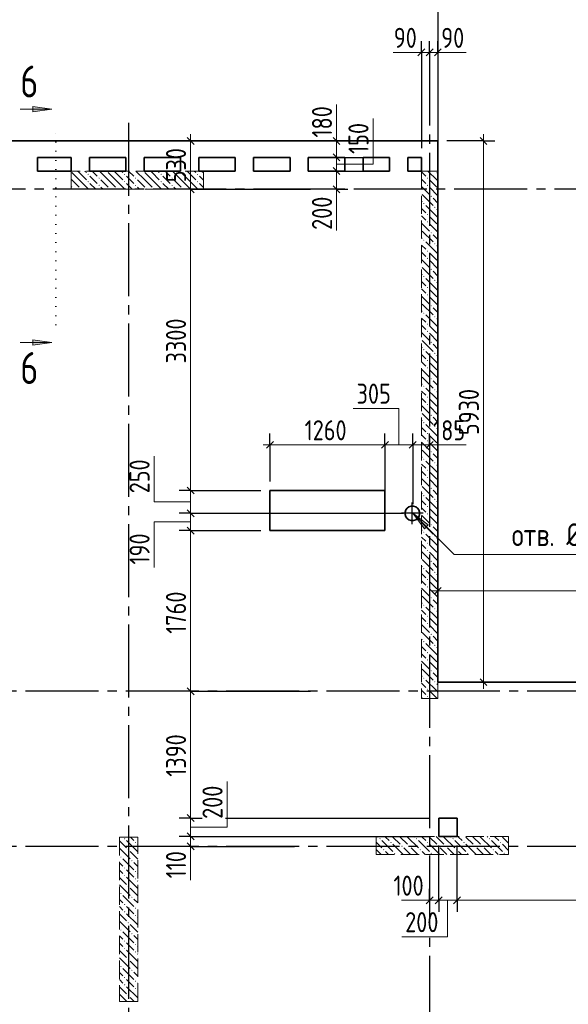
# Model space of a CAD drawing. Header units: millimetres. Extents: x 0 to 61017, y 0 to 42000.
# Tile 13 of 21: x 30346 to 36360, y 25370 to 36159. Entities that reach past the tile are written whole.
import ezdxf

# ---------------------------------------------------------------- set-up
doc = ezdxf.new("R2010")
doc.units = ezdxf.units.MM
for name, pattern in [('______2', [270, 200, -70]), ('______5', [1100, 800, -100, 100, -100]), ('______9', [100, 0, -100])]:
    doc.linetypes.add(name, pattern=pattern)
for name, color, linetype, lineweight in [('Standard', 7, 'Continuous', 25), ('ЖБ Перекрытие верхний уровень', 7, 'Continuous', 35), ('ЖБ Пилон', 7, 'Continuous', 35), ('ЖБ Стена верхний уровень', 7, 'Continuous', 35), ('Оси', 40, '______5', 18), ('Примечания', 7, 'Continuous', 25), ('Размерная выноска', 7, 'Continuous', 13), ('Узлы символ', 7, 'Continuous', 25)]:
    doc.layers.add(name, color=color, linetype=linetype, lineweight=lineweight)
doc.styles.add('GOST 2.304-81', font='txt')
doc.styles.add('ISOCPEUR', font='txt')

msp = doc.modelspace()

# ---------------------------------------------------------------- hatches: boundary and pattern name
at = {"layer": 'ЖБ Пилон', "linetype": 'Continuous', "lineweight": 18, "transparency": 33554687}
for points in [[(31090, 34463), (31097, 34470), (31103, 34463), (31097, 34457)], [(31210, 34423), (31217, 34430), (31223, 34423), (31217, 34417)], [(31300, 34500), (31297, 34497), (31294, 34500)], [(31490, 34463), (31497, 34470), (31503, 34463), (31497, 34457)], [(31610, 34423), (31617, 34430), (31623, 34423), (31617, 34417)], [(31700, 34500), (31697, 34497), (31694, 34500)], [(31890, 34463), (31897, 34470), (31903, 34463), (31897, 34457)], [(32010, 34423), (32017, 34430), (32023, 34423), (32017, 34417)], [(32100, 34500), (32097, 34497), (32094, 34500)], [(32290, 34463), (32297, 34470), (32303, 34463), (32297, 34457)], [(30930, 34303), (30937, 34310), (30943, 34303), (30940, 34300), (30934, 34300)], [(31010, 34303), (31017, 34310), (31023, 34303), (31020, 34300), (31014, 34300)], [(31090, 34383), (31097, 34390), (31103, 34383), (31097, 34377)], [(31210, 34343), (31217, 34350), (31223, 34343), (31217, 34337)], [(31330, 34303), (31337, 34310), (31343, 34303), (31340, 34300), (31334, 34300)], [(31410, 34303), (31417, 34310), (31423, 34303), (31420, 34300), (31414, 34300)], [(31490, 34383), (31497, 34390), (31503, 34383), (31497, 34377)], [(31610, 34343), (31617, 34350), (31623, 34343), (31617, 34337)], [(31730, 34303), (31737, 34310), (31743, 34303), (31740, 34300), (31734, 34300)], [(31810, 34303), (31817, 34310), (31823, 34303), (31820, 34300), (31814, 34300)], [(31890, 34383), (31897, 34390), (31903, 34383), (31897, 34377)], [(32010, 34343), (32017, 34350), (32023, 34343), (32017, 34337)], [(32130, 34303), (32137, 34310), (32143, 34303), (32140, 34300), (32134, 34300)], [(32210, 34303), (32217, 34310), (32223, 34303), (32220, 34300), (32214, 34300)], [(32290, 34383), (32297, 34390), (32303, 34383), (32297, 34377)], [(31490, 27183), (31497, 27190), (31503, 27183), (31497, 27177)], [(34290, 27183), (34297, 27190), (34303, 27183), (34297, 27177)], [(34690, 27183), (34697, 27190), (34703, 27183), (34697, 27177)], [(35090, 27183), (35097, 27190), (35103, 27183), (35097, 27177)], [(35490, 27183), (35497, 27190), (35503, 27183), (35497, 27177)], [(31610, 27143), (31617, 27150), (31623, 27143), (31617, 27137)], [(34410, 27143), (34417, 27150), (34423, 27143), (34417, 27137)], [(34530, 27103), (34537, 27110), (34543, 27103), (34537, 27097)], [(34610, 27103), (34617, 27110), (34623, 27103), (34617, 27097)], [(34810, 27143), (34817, 27150), (34823, 27143), (34817, 27137)], [(34930, 27103), (34937, 27110), (34943, 27103), (34937, 27097)], [(35010, 27103), (35017, 27110), (35023, 27103), (35017, 27097)], [(35210, 27143), (35217, 27150), (35223, 27143), (35217, 27137)], [(35330, 27103), (35337, 27110), (35343, 27103), (35337, 27097)], [(35410, 27103), (35417, 27110), (35423, 27103), (35417, 27097)], [(35610, 27143), (35617, 27150), (35623, 27143), (35617, 27137)], [(31450, 26983), (31457, 26990), (31463, 26983), (31457, 26977)], [(31530, 27063), (31537, 27070), (31543, 27063), (31537, 27057)], [(34330, 27063), (34337, 27070), (34343, 27063), (34337, 27057)], [(34450, 27023), (34457, 27030), (34463, 27023), (34457, 27017)], [(34730, 27063), (34737, 27070), (34743, 27063), (34737, 27057)], [(34850, 27023), (34857, 27030), (34863, 27023), (34857, 27017)], [(35130, 27063), (35137, 27070), (35143, 27063), (35137, 27057)], [(35250, 27023), (35257, 27030), (35263, 27023), (35257, 27017)], [(35530, 27063), (35537, 27070), (35543, 27063), (35537, 27057)], [(35650, 27023), (35657, 27030), (35663, 27023), (35657, 27017)], [(31490, 26863), (31497, 26870), (31503, 26863), (31497, 26857)], [(31570, 26943), (31577, 26950), (31583, 26943), (31577, 26937)], [(31490, 26783), (31497, 26790), (31503, 26783), (31497, 26777)], [(31610, 26823), (31617, 26830), (31623, 26823), (31617, 26817)], [(31530, 26663), (31537, 26670), (31543, 26663), (31537, 26657)], [(31610, 26743), (31617, 26750), (31623, 26743), (31617, 26737)], [(31450, 26583), (31457, 26590), (31463, 26583), (31457, 26577)], [(31570, 26543), (31577, 26550), (31583, 26543), (31577, 26537)], [(31490, 26463), (31497, 26470), (31503, 26463), (31497, 26457)], [(31490, 26383), (31497, 26390), (31503, 26383), (31497, 26377)], [(31610, 26423), (31617, 26430), (31623, 26423), (31617, 26417)], [(31610, 26343), (31617, 26350), (31623, 26343), (31617, 26337)], [(31530, 26263), (31537, 26270), (31543, 26263), (31537, 26257)], [(31450, 26183), (31457, 26190), (31463, 26183), (31457, 26177)], [(31570, 26143), (31577, 26150), (31583, 26143), (31577, 26137)], [(31490, 26063), (31497, 26070), (31503, 26063), (31497, 26057)], [(31610, 26023), (31617, 26030), (31623, 26023), (31617, 26017)], [(31490, 25983), (31497, 25990), (31503, 25983), (31497, 25977)], [(31610, 25943), (31617, 25950), (31623, 25943), (31617, 25937)], [(31450, 25783), (31457, 25790), (31463, 25783), (31457, 25777)], [(31530, 25863), (31537, 25870), (31543, 25863), (31537, 25857)], [(31570, 25743), (31577, 25750), (31583, 25743), (31577, 25737)], [(31490, 25663), (31497, 25670), (31503, 25663), (31497, 25657)], [(31490, 25583), (31497, 25590), (31503, 25583), (31497, 25577)], [(31610, 25623), (31617, 25630), (31623, 25623), (31617, 25617)], [(31530, 25463), (31537, 25470), (31543, 25463), (31537, 25457)], [(31610, 25543), (31617, 25550), (31623, 25543), (31617, 25537)]]:
    msp.add_hatch(color=7, dxfattribs=at).paths.add_polyline_path(points, flags=16)
at = {"layer": 'ЖБ Стена верхний уровень', "linetype": 'Continuous', "lineweight": 18, "transparency": 33554687}
for points in [[(34810, 34423), (34817, 34430), (34823, 34423), (34817, 34417)], [(34900, 34500), (34897, 34497), (34894, 34500)], [(34810, 34343), (34817, 34350), (34823, 34343), (34817, 34337)], [(34850, 34223), (34857, 34230), (34863, 34223), (34857, 34217)], [(34770, 34143), (34777, 34150), (34783, 34143), (34777, 34137)], [(34890, 34103), (34897, 34110), (34903, 34103), (34897, 34097)], [(34810, 34023), (34817, 34030), (34823, 34023), (34817, 34017)], [(34810, 33943), (34817, 33950), (34823, 33943), (34817, 33937)], [(34850, 33823), (34857, 33830), (34863, 33823), (34857, 33817)], [(34770, 33743), (34777, 33750), (34783, 33743), (34777, 33737)], [(34890, 33703), (34897, 33710), (34903, 33703), (34897, 33697)], [(34810, 33623), (34817, 33630), (34823, 33623), (34817, 33617)], [(34810, 33543), (34817, 33550), (34823, 33543), (34817, 33537)], [(34770, 33343), (34777, 33350), (34783, 33343), (34777, 33337)], [(34850, 33423), (34857, 33430), (34863, 33423), (34857, 33417)], [(34890, 33303), (34897, 33310), (34903, 33303), (34897, 33297)], [(34810, 33223), (34817, 33230), (34823, 33223), (34817, 33217)], [(34810, 33143), (34817, 33150), (34823, 33143), (34817, 33137)], [(34850, 33023), (34857, 33030), (34863, 33023), (34857, 33017)], [(34770, 32943), (34777, 32950), (34783, 32943), (34777, 32937)], [(34890, 32903), (34897, 32910), (34903, 32903), (34897, 32897)], [(34810, 32823), (34817, 32830), (34823, 32823), (34817, 32817)], [(34810, 32743), (34817, 32750), (34823, 32743), (34817, 32737)], [(34850, 32623), (34857, 32630), (34863, 32623), (34857, 32617)], [(34770, 32543), (34777, 32550), (34783, 32543), (34777, 32537)], [(34890, 32503), (34897, 32510), (34903, 32503), (34897, 32497)], [(34810, 32423), (34817, 32430), (34823, 32423), (34817, 32417)], [(34810, 32343), (34817, 32350), (34823, 32343), (34817, 32337)], [(34850, 32223), (34857, 32230), (34863, 32223), (34857, 32217)], [(34770, 32143), (34777, 32150), (34783, 32143), (34777, 32137)], [(34890, 32103), (34897, 32110), (34903, 32103), (34897, 32097)], [(34810, 32023), (34817, 32030), (34823, 32023), (34817, 32017)], [(34810, 31943), (34817, 31950), (34823, 31943), (34817, 31937)], [(34850, 31823), (34857, 31830), (34863, 31823), (34857, 31817)], [(34770, 31743), (34777, 31750), (34783, 31743), (34777, 31737)], [(34810, 31623), (34817, 31630), (34823, 31623), (34817, 31617)], [(34890, 31703), (34897, 31710), (34903, 31703), (34897, 31697)], [(34810, 31543), (34817, 31550), (34823, 31543), (34817, 31537)], [(34850, 31423), (34857, 31430), (34863, 31423), (34857, 31417)], [(34770, 31343), (34777, 31350), (34783, 31343), (34777, 31337)], [(34890, 31303), (34897, 31310), (34903, 31303), (34897, 31297)], [(34810, 31223), (34817, 31230), (34823, 31223), (34817, 31217)], [(34810, 31143), (34817, 31150), (34823, 31143), (34817, 31137)], [(34850, 31023), (34857, 31030), (34863, 31023), (34857, 31017)], [(34770, 30943), (34777, 30950), (34783, 30943), (34777, 30937)], [(34890, 30903), (34897, 30910), (34903, 30903), (34897, 30897)], [(34810, 30823), (34817, 30830), (34823, 30823), (34817, 30817)], [(34810, 30743), (34817, 30750), (34823, 30743), (34817, 30737)], [(34770, 30543), (34777, 30550), (34783, 30543), (34777, 30537)], [(34850, 30623), (34857, 30630), (34863, 30623), (34857, 30617)], [(34810, 30423), (34817, 30430), (34823, 30423), (34817, 30417)], [(34890, 30503), (34897, 30510), (34903, 30503), (34897, 30497)], [(34810, 30343), (34817, 30350), (34823, 30343), (34817, 30337)], [(34850, 30223), (34857, 30230), (34863, 30223), (34857, 30217)], [(34770, 30143), (34777, 30150), (34783, 30143), (34777, 30137)], [(34890, 30103), (34897, 30110), (34903, 30103), (34897, 30097)], [(34810, 30023), (34817, 30030), (34823, 30023), (34817, 30017)], [(34810, 29943), (34817, 29950), (34823, 29943), (34817, 29937)], [(34850, 29823), (34857, 29830), (34863, 29823), (34857, 29817)], [(34770, 29743), (34777, 29750), (34783, 29743), (34777, 29737)], [(34890, 29703), (34897, 29710), (34903, 29703), (34897, 29697)], [(34810, 29623), (34817, 29630), (34823, 29623), (34817, 29617)], [(34810, 29543), (34817, 29550), (34823, 29543), (34817, 29537)], [(34770, 29343), (34777, 29350), (34783, 29343), (34777, 29337)], [(34850, 29423), (34857, 29430), (34863, 29423), (34857, 29417)], [(34890, 29303), (34897, 29310), (34903, 29303), (34897, 29297)], [(34810, 29223), (34817, 29230), (34823, 29223), (34817, 29217)], [(34810, 29143), (34817, 29150), (34823, 29143), (34817, 29137)], [(34850, 29023), (34857, 29030), (34863, 29023), (34857, 29017)], [(34770, 28943), (34777, 28950), (34783, 28943), (34777, 28937)], [(34810, 28823), (34817, 28830), (34823, 28823), (34817, 28817)], [(34890, 28903), (34897, 28910), (34903, 28903), (34897, 28897)], [(34810, 28743), (34817, 28750), (34823, 28743), (34817, 28737)]]:
    msp.add_hatch(color=7, dxfattribs=at).paths.add_polyline_path(points, flags=16)
at = {"layer": 'Примечания', "linetype": 'Continuous', "lineweight": 13, "transparency": 33554687}
msp.add_hatch(color=7, dxfattribs=at).paths.add_polyline_path([(34782, 30580), (34655, 30750), (34825, 30623)], flags=16)
at = {"layer": 'Узлы символ', "linetype": 'Continuous', "lineweight": 13, "transparency": 33554687}
for points in [[(30490, 35209), (30700, 35179), (30490, 35149)], [(30490, 32652), (30700, 32622), (30490, 32592)]]:
    msp.add_hatch(color=7, dxfattribs=at).paths.add_polyline_path(points, flags=16)

# ---------------------------------------------------------------- linework, layer by layer
at = {"layer": 'Standard', "color": 251, "linetype": 'Continuous', "lineweight": -3, "true_color": 0x656565, "transparency": 33554687}
for p, q in [((34930, 36300), (34930, 34650)), ((34750, 35800), (34750, 35925)), ((34840, 35800), (34840, 35925)), ((34930, 35800), (34930, 35925)), ((34750, 35800), (34750, 35675)), ((34750, 35800), (34750, 34750)), ((34840, 35800), (34840, 35675)), ((34840, 35800), (34840, 35800)), ((34930, 35800), (34930, 35675)), ((34930, 35800), (34930, 34930)), ((32220, 34830), (32095, 34830)), ((32220, 34830), (32345, 34830)), ((32220, 34830), (33342, 34830)), ((33820, 34830), (33695, 34830)), ((33820, 34830), (33945, 34830)), ((33820, 34830), (33918, 34830)), ((34203, 34830), (34320, 34830)), ((35430, 34830), (35030, 34830)), ((35430, 34830), (35305, 34830)), ((35430, 34830), (35555, 34830)), ((33820, 34650), (33695, 34650)), ((33820, 34650), (33945, 34650)), ((33820, 34500), (33695, 34500)), ((33820, 34500), (33945, 34500)), ((32220, 34300), (32095, 34300)), ((32220, 34300), (32345, 34300)), ((32220, 34300), (33535, 34300)), ((33820, 34300), (33695, 34300)), ((33820, 34300), (33945, 34300)), ((33820, 34300), (33820, 34300)), ((33090, 31500), (33090, 31625)), ((34350, 31500), (34350, 31625)), ((34655, 31500), (34655, 31625)), ((34840, 31500), (34840, 31625)), ((33090, 31500), (33090, 31375)), ((33090, 31500), (33090, 31100)), ((34350, 31500), (34350, 31375)), ((34350, 31500), (34350, 31000)), ((34655, 31500), (34655, 31375)), ((34655, 31500), (34655, 30850)), ((34840, 31500), (34840, 31375)), ((34840, 31500), (34840, 31500)), ((32220, 31000), (32095, 31000)), ((32220, 31000), (32345, 31000)), ((32220, 30750), (32095, 30750)), ((32220, 30750), (32345, 30750)), ((32220, 30560), (32095, 30560)), ((32220, 30560), (32345, 30560)), ((34930, 29900), (34930, 30025)), ((34930, 29900), (34930, 29775)), ((34930, 29900), (34930, 29900)), ((35430, 28900), (35030, 28900)), ((35430, 28900), (35305, 28900)), ((35430, 28900), (35555, 28900)), ((32220, 28800), (32095, 28800)), ((32220, 28800), (32345, 28800)), ((32220, 27410), (32095, 27410)), ((32220, 27410), (32345, 27410)), ((32220, 27410), (32318, 27410)), ((32603, 27410), (34840, 27410)), ((32220, 27210), (32095, 27210)), ((32220, 27210), (32345, 27210)), ((32220, 27210), (34840, 27210)), ((32220, 27100), (32095, 27100)), ((32220, 27100), (32345, 27100)), ((32220, 27100), (33359, 27100)), ((34840, 26510), (34840, 26635)), ((34940, 26510), (34940, 26635)), ((35140, 26510), (35140, 26635)), ((34840, 26510), (34840, 26385)), ((34840, 26510), (34840, 26510)), ((34940, 26510), (34940, 26385)), ((35140, 26510), (35140, 26385))]:
    msp.add_line(p, q, dxfattribs=at)
at = {"layer": 'Standard', "color": 7, "linetype": 'Continuous', "lineweight": 25, "transparency": 33554687}
for p, q in [((34712, 35762), (34788, 35838)), ((34802, 35762), (34877, 35838)), ((34892, 35762), (34967, 35838)), ((32182, 34867), (32258, 34792)), ((33857, 34792), (33782, 34867)), ((35392, 34867), (35467, 34792)), ((33857, 34612), (33782, 34688)), ((33857, 34462), (33782, 34538)), ((32182, 34338), (32258, 34262)), ((33857, 34262), (33782, 34338)), ((33053, 31462), (33128, 31538)), ((34312, 31462), (34388, 31538)), ((34617, 31462), (34692, 31538)), ((34802, 31462), (34877, 31538)), ((32182, 31038), (32258, 30962)), ((32182, 30788), (32258, 30712)), ((32182, 30597), (32258, 30522)), ((34892, 29863), (34967, 29938)), ((35392, 28938), (35467, 28862)), ((32182, 28838), (32258, 28762)), ((32182, 27448), (32258, 27372)), ((32182, 27248), (32258, 27172)), ((32182, 27138), (32258, 27063)), ((34802, 26472), (34877, 26548)), ((34902, 26472), (34977, 26548)), ((35102, 26472), (35177, 26548))]:
    msp.add_line(p, q, dxfattribs=at)
at = {"layer": 'Standard', "color": 7, "linetype": 'Continuous', "lineweight": 13, "transparency": 33554687}
for p, q in [((34750, 35800), (34675, 35800)), ((34750, 35800), (34840, 35800)), ((34840, 35800), (34930, 35800)), ((34930, 35800), (35005, 35800)), ((32220, 34830), (32220, 34905)), ((33820, 34830), (33820, 34905)), ((35430, 34830), (35430, 34905)), ((32220, 34830), (32220, 34300)), ((33820, 34650), (33820, 34830)), ((33820, 34500), (33820, 34650)), ((33820, 34300), (33820, 34500)), ((33820, 34300), (33820, 34225)), ((33090, 31500), (33015, 31500)), ((33090, 31500), (34350, 31500)), ((34350, 31500), (34655, 31500)), ((34655, 31500), (34840, 31500)), ((34840, 31500), (34915, 31500)), ((32220, 31000), (32220, 30750)), ((32220, 30750), (32220, 30560)), ((32220, 30560), (32220, 28800)), ((34930, 29900), (34855, 29900)), ((34930, 29900), (39880, 29900)), ((35430, 28900), (35430, 28825)), ((32220, 28800), (32220, 27410)), ((32220, 27410), (32220, 27210)), ((32220, 27210), (32220, 27100)), ((32220, 27100), (32220, 27025)), ((34840, 26510), (34765, 26510)), ((34840, 26510), (34940, 26510)), ((35140, 26510), (38760, 26510))]:
    msp.add_line(p, q, dxfattribs=at)
at = {"layer": 'Standard', "color": 8, "linetype": '______5', "lineweight": -3, "transparency": 33554687}
for p, q in [((34650, 30630), (34650, 30870)), ((34770, 30750), (34530, 30750))]:
    msp.add_line(p, q, dxfattribs=at)
at = {"layer": 'Standard', "color": 7, "linetype": 'Continuous', "lineweight": 13, "transparency": 33554687}
for points in [[(35430, 34830), (35430, 31514), (35430, 31514), (35430, 28900)], [(32220, 34300), (32220, 34278), (32220, 34278), (32220, 33587), (32220, 33587), (32220, 31000)], [(34940, 26510), (35121, 26510), (35121, 26510), (35140, 26510)]]:
    msp.add_lwpolyline(points, dxfattribs=at)
at = {"layer": 'Standard', "color": 251, "linetype": 'Continuous', "lineweight": -3, "true_color": 0x656565, "transparency": 33554687}
for points in [[(33820, 34650), (34201, 34650), (34201, 34650), (34320, 34650)], [(33820, 34500), (34129, 34500), (34129, 34500), (34320, 34500)], [(32220, 31000), (32395, 31000), (32395, 31000), (32990, 31000)], [(32220, 30750), (32409, 30750), (32409, 30750), (34555, 30750)], [(32220, 30560), (32420, 30560), (32420, 30560), (32990, 30560)], [(32220, 28800), (32521, 28800), (32521, 28800), (33535, 28800)], [(34940, 26510), (34940, 26527), (34940, 26527), (34940, 26527), (34940, 26527), (34940, 26527), (34940, 26527), (34940, 26855), (34940, 26855), (34940, 27110)], [(35140, 26510), (35140, 26527), (35140, 26527), (35140, 26527), (35140, 26527), (35140, 26527), (35140, 26527), (35140, 26979), (35140, 26979), (35140, 27110)]]:
    msp.add_lwpolyline(points, dxfattribs=at)
at = {"layer": 'ЖБ Перекрытие верхний уровень', "color": 7, "linetype": 'Continuous', "lineweight": 35, "transparency": 33554687}
for p, q in [((34930, 34830), (28240, 34830)), ((34930, 28900), (34930, 34830)), ((30540, 34650), (30910, 34650)), ((30540, 34500), (30540, 34650)), ((30910, 34650), (30910, 34500)), ((31110, 34500), (31110, 34650)), ((31110, 34650), (31510, 34650)), ((31510, 34650), (31510, 34500)), ((31710, 34500), (31710, 34650)), ((31710, 34650), (32110, 34650)), ((32110, 34650), (32110, 34500)), ((32310, 34500), (32310, 34650)), ((32310, 34650), (32710, 34650)), ((32710, 34650), (32710, 34500)), ((32910, 34500), (32910, 34650)), ((32910, 34650), (33310, 34650)), ((33310, 34650), (33310, 34500)), ((33510, 34500), (33510, 34650)), ((33510, 34650), (33910, 34650)), ((33910, 34650), (33910, 34500)), ((34110, 34650), (34400, 34650)), ((34110, 34500), (34110, 34650)), ((34400, 34650), (34400, 34500)), ((34600, 34500), (34600, 34650)), ((34600, 34650), (34750, 34650)), ((34750, 34650), (34750, 34500)), ((30910, 34500), (30540, 34500)), ((31510, 34500), (31110, 34500)), ((32110, 34500), (31710, 34500)), ((32710, 34500), (32310, 34500)), ((33310, 34500), (32910, 34500)), ((33910, 34500), (33510, 34500)), ((34400, 34500), (34110, 34500)), ((34750, 34500), (34600, 34500)), ((34350, 31000), (33090, 31000)), ((33090, 31000), (33090, 30560)), ((34350, 30560), (34350, 31000)), ((34578, 30787), (34570, 30763)), ((34570, 30763), (34570, 30737)), ((34593, 30807), (34578, 30787)), ((34613, 30822), (34593, 30807)), ((34637, 30830), (34613, 30822)), ((34663, 30830), (34637, 30830)), ((34687, 30822), (34663, 30830)), ((34707, 30807), (34687, 30822)), ((34722, 30787), (34707, 30807)), ((34730, 30763), (34722, 30787)), ((34730, 30737), (34730, 30763)), ((34570, 30737), (34578, 30713)), ((34578, 30713), (34593, 30693)), ((34593, 30693), (34613, 30678)), ((34613, 30678), (34637, 30670)), ((34637, 30670), (34663, 30670)), ((34663, 30670), (34687, 30678)), ((34687, 30678), (34707, 30693)), ((34707, 30693), (34722, 30713)), ((34722, 30713), (34730, 30737)), ((33090, 30560), (34350, 30560)), ((39880, 28900), (34930, 28900)), ((35140, 27410), (34940, 27410)), ((34940, 27410), (34940, 27210)), ((35140, 27210), (35140, 27410)), ((34940, 27210), (35140, 27210))]:
    msp.add_line(p, q, dxfattribs=at)
at = {"layer": 'ЖБ Пилон', "color": 253, "linetype": '______2', "lineweight": 13, "true_color": 0xa0a0a0, "transparency": 33554687}
for p, q in [((32360, 34500), (30910, 34500)), ((30910, 34500), (30910, 34300)), ((32360, 34300), (32360, 34500)), ((30910, 34300), (32360, 34300)), ((31440, 27200), (31440, 25400)), ((31640, 27200), (31440, 27200)), ((31640, 25400), (31640, 27200)), ((35705, 27210), (34255, 27210)), ((34255, 27210), (34255, 27010)), ((35705, 27010), (35705, 27210)), ((34255, 27010), (35705, 27010)), ((31440, 25400), (31640, 25400))]:
    msp.add_line(p, q, dxfattribs=at)
at = {"layer": 'ЖБ Пилон', "color": 9, "linetype": 'Continuous', "lineweight": 18, "true_color": 0xc7c7c7, "transparency": 33554687}
for p, q in [((30917, 34483), (30997, 34403)), ((30997, 34483), (30980, 34500)), ((30997, 34483), (31077, 34403)), ((31060, 34500), (31077, 34483)), ((31157, 34403), (31117, 34443)), ((31140, 34500), (31197, 34443)), ((31317, 34403), (31220, 34500)), ((31317, 34483), (31397, 34403)), ((31397, 34483), (31380, 34500)), ((31397, 34483), (31477, 34403)), ((31460, 34500), (31477, 34483)), ((31557, 34403), (31517, 34443)), ((31540, 34500), (31597, 34443)), ((31717, 34403), (31620, 34500)), ((31717, 34483), (31797, 34403)), ((31797, 34483), (31780, 34500)), ((31797, 34483), (31877, 34403)), ((31860, 34500), (31877, 34483)), ((31957, 34403), (31917, 34443)), ((31940, 34500), (31997, 34443)), ((32117, 34403), (32020, 34500)), ((32117, 34483), (32197, 34403)), ((32197, 34483), (32180, 34500)), ((32197, 34483), (32277, 34403)), ((32260, 34500), (32277, 34483)), ((32357, 34403), (32317, 34443)), ((32340, 34500), (32360, 34480)), ((30917, 34403), (30910, 34410)), ((30910, 34330), (30917, 34323)), ((30917, 34403), (30997, 34323)), ((30997, 34403), (31100, 34300)), ((31117, 34363), (31180, 34300)), ((31197, 34363), (31157, 34403)), ((31237, 34403), (31317, 34323)), ((31237, 34323), (31260, 34300)), ((31317, 34403), (31397, 34323)), ((31397, 34403), (31500, 34300)), ((31517, 34363), (31580, 34300)), ((31597, 34363), (31557, 34403)), ((31637, 34403), (31717, 34323)), ((31637, 34323), (31660, 34300)), ((31717, 34403), (31797, 34323)), ((31797, 34403), (31900, 34300)), ((31917, 34363), (31980, 34300)), ((31997, 34363), (31957, 34403)), ((32037, 34403), (32117, 34323)), ((32037, 34323), (32060, 34300)), ((32117, 34403), (32197, 34323)), ((32197, 34403), (32300, 34300)), ((32317, 34363), (32360, 34320)), ((32360, 34400), (32357, 34403)), ((31597, 27163), (31560, 27200)), ((34270, 27210), (34277, 27203)), ((34357, 27203), (34350, 27210)), ((34397, 27163), (34357, 27203)), ((34437, 27203), (34517, 27123)), ((34517, 27203), (34510, 27210)), ((34517, 27203), (34597, 27123)), ((34590, 27210), (34597, 27203)), ((34597, 27203), (34717, 27083)), ((34670, 27210), (34677, 27203)), ((34757, 27203), (34750, 27210)), ((34797, 27163), (34757, 27203)), ((34837, 27203), (34917, 27123)), ((34917, 27203), (34910, 27210)), ((34917, 27203), (34997, 27123)), ((34990, 27210), (34997, 27203)), ((34997, 27203), (35117, 27083)), ((35070, 27210), (35077, 27203)), ((35157, 27203), (35150, 27210)), ((35197, 27163), (35157, 27203)), ((35237, 27203), (35317, 27123)), ((35317, 27203), (35310, 27210)), ((35317, 27203), (35397, 27123)), ((35390, 27210), (35397, 27203)), ((35397, 27203), (35517, 27083)), ((35470, 27210), (35477, 27203)), ((35557, 27203), (35550, 27210)), ((35597, 27163), (35557, 27203)), ((35637, 27203), (35705, 27135)), ((31440, 27160), (31517, 27083)), ((31517, 27163), (31637, 27043)), ((31637, 27123), (31640, 27120)), ((34255, 27145), (34317, 27083)), ((34317, 27163), (34437, 27043)), ((34437, 27123), (34550, 27010)), ((34597, 27043), (34557, 27083)), ((34637, 27083), (34710, 27010)), ((34717, 27163), (34837, 27043)), ((34837, 27123), (34950, 27010)), ((34997, 27043), (34957, 27083)), ((35037, 27083), (35110, 27010)), ((35117, 27163), (35237, 27043)), ((35237, 27123), (35350, 27010)), ((35397, 27043), (35357, 27083)), ((35437, 27083), (35510, 27010)), ((35517, 27163), (35637, 27043)), ((35637, 27123), (35705, 27055)), ((31440, 27080), (31557, 26963)), ((31557, 27043), (31640, 26960)), ((34255, 27065), (34310, 27010)), ((34357, 27043), (34390, 27010)), ((34630, 27010), (34597, 27043)), ((34757, 27043), (34790, 27010)), ((35030, 27010), (34997, 27043)), ((35157, 27043), (35190, 27010)), ((35430, 27010), (35397, 27043)), ((35557, 27043), (35590, 27010)), ((31440, 26920), (31477, 26883)), ((31477, 26963), (31597, 26843)), ((31640, 26880), (31597, 26923)), ((31440, 26840), (31477, 26803)), ((31440, 26760), (31517, 26683)), ((31557, 26803), (31517, 26843)), ((31517, 26763), (31637, 26643)), ((31597, 26763), (31557, 26803)), ((31637, 26803), (31640, 26800)), ((31440, 26680), (31557, 26563)), ((31637, 26723), (31640, 26720)), ((31477, 26563), (31597, 26443)), ((31557, 26643), (31640, 26560)), ((31440, 26520), (31477, 26483)), ((31440, 26440), (31477, 26403)), ((31557, 26403), (31517, 26443)), ((31640, 26480), (31597, 26523)), ((31440, 26360), (31517, 26283)), ((31517, 26363), (31637, 26243)), ((31597, 26363), (31557, 26403)), ((31637, 26403), (31640, 26400)), ((31440, 26280), (31557, 26163)), ((31557, 26243), (31640, 26160)), ((31637, 26323), (31640, 26320)), ((31440, 26120), (31477, 26083)), ((31477, 26163), (31597, 26043)), ((31640, 26080), (31597, 26123)), ((31440, 26040), (31477, 26003)), ((31557, 26003), (31517, 26043)), ((31597, 25963), (31557, 26003)), ((31637, 26003), (31640, 26000)), ((31440, 25960), (31517, 25883)), ((31517, 25963), (31637, 25843)), ((31637, 25923), (31640, 25920)), ((31440, 25880), (31557, 25763)), ((31557, 25843), (31640, 25760)), ((31440, 25720), (31477, 25683)), ((31477, 25763), (31597, 25643)), ((31640, 25680), (31597, 25723)), ((31440, 25640), (31477, 25603)), ((31557, 25603), (31517, 25643)), ((31597, 25563), (31557, 25603)), ((31637, 25603), (31640, 25600)), ((31440, 25560), (31517, 25483)), ((31440, 25480), (31520, 25400)), ((31517, 25563), (31637, 25443)), ((31637, 25523), (31640, 25520)), ((31557, 25443), (31600, 25400))]:
    msp.add_line(p, q, dxfattribs=at)
at = {"layer": 'ЖБ Стена верхний уровень', "color": 251, "linetype": '______2', "lineweight": 13, "true_color": 0x656565, "transparency": 33554687}
for p, q in [((34930, 34500), (34750, 34500)), ((34750, 34500), (34750, 28720)), ((34930, 28720), (34930, 34500)), ((34750, 28720), (34930, 28720))]:
    msp.add_line(p, q, dxfattribs=at)
at = {"layer": 'ЖБ Стена верхний уровень', "color": 9, "linetype": 'Continuous', "lineweight": 18, "true_color": 0xc7c7c7, "transparency": 33554687}
for p, q in [((34750, 34490), (34797, 34443)), ((34917, 34403), (34820, 34500)), ((34917, 34483), (34930, 34470)), ((34757, 34403), (34750, 34410)), ((34750, 34330), (34837, 34243)), ((34797, 34363), (34757, 34403)), ((34837, 34403), (34917, 34323)), ((34837, 34323), (34930, 34230)), ((34917, 34403), (34930, 34390)), ((34757, 34243), (34877, 34123)), ((34930, 34150), (34877, 34203)), ((34750, 34170), (34757, 34163)), ((34917, 34003), (34797, 34123)), ((34750, 34090), (34797, 34043)), ((34757, 34003), (34750, 34010)), ((34797, 33963), (34757, 34003)), ((34837, 34003), (34917, 33923)), ((34917, 34083), (34930, 34070)), ((34917, 34003), (34930, 33990)), ((34750, 33930), (34837, 33843)), ((34837, 33923), (34930, 33830)), ((34750, 33770), (34757, 33763)), ((34757, 33843), (34877, 33723)), ((34930, 33750), (34877, 33803)), ((34750, 33690), (34797, 33643)), ((34917, 33603), (34797, 33723)), ((34917, 33683), (34930, 33670)), ((34757, 33603), (34750, 33610)), ((34797, 33563), (34757, 33603)), ((34837, 33603), (34917, 33523)), ((34917, 33603), (34930, 33590)), ((34750, 33530), (34837, 33443)), ((34837, 33523), (34930, 33430)), ((34750, 33370), (34757, 33363)), ((34757, 33443), (34877, 33323)), ((34930, 33350), (34877, 33403)), ((34750, 33290), (34797, 33243)), ((34917, 33203), (34797, 33323)), ((34917, 33283), (34930, 33270)), ((34757, 33203), (34750, 33210)), ((34750, 33130), (34837, 33043)), ((34797, 33163), (34757, 33203)), ((34837, 33203), (34917, 33123)), ((34837, 33123), (34930, 33030)), ((34917, 33203), (34930, 33190)), ((34757, 33043), (34877, 32923)), ((34750, 32970), (34757, 32963)), ((34917, 32803), (34797, 32923)), ((34930, 32950), (34877, 33003)), ((34750, 32890), (34797, 32843)), ((34757, 32803), (34750, 32810)), ((34797, 32763), (34757, 32803)), ((34837, 32803), (34917, 32723)), ((34917, 32883), (34930, 32870)), ((34917, 32803), (34930, 32790)), ((34750, 32730), (34837, 32643)), ((34837, 32723), (34930, 32630)), ((34757, 32643), (34877, 32523)), ((34930, 32550), (34877, 32603)), ((34750, 32570), (34757, 32563)), ((34750, 32490), (34797, 32443)), ((34917, 32403), (34797, 32523)), ((34917, 32483), (34930, 32470)), ((34757, 32403), (34750, 32410)), ((34797, 32363), (34757, 32403)), ((34837, 32403), (34917, 32323)), ((34917, 32403), (34930, 32390)), ((34750, 32330), (34837, 32243)), ((34837, 32323), (34930, 32230)), ((34750, 32170), (34757, 32163)), ((34757, 32243), (34877, 32123)), ((34930, 32150), (34877, 32203)), ((34750, 32090), (34797, 32043)), ((34917, 32003), (34797, 32123)), ((34917, 32083), (34930, 32070)), ((34757, 32003), (34750, 32010)), ((34797, 31963), (34757, 32003)), ((34837, 32003), (34917, 31923)), ((34917, 32003), (34930, 31990)), ((34750, 31930), (34837, 31843)), ((34757, 31843), (34877, 31723)), ((34837, 31923), (34930, 31830)), ((34750, 31770), (34757, 31763)), ((34917, 31603), (34797, 31723)), ((34930, 31750), (34877, 31803)), ((34750, 31690), (34797, 31643)), ((34917, 31683), (34930, 31670)), ((34757, 31603), (34750, 31610)), ((34750, 31530), (34837, 31443)), ((34797, 31563), (34757, 31603)), ((34837, 31603), (34917, 31523)), ((34837, 31523), (34930, 31430)), ((34917, 31603), (34930, 31590)), ((34757, 31443), (34877, 31323)), ((34930, 31350), (34877, 31403)), ((34750, 31370), (34757, 31363)), ((34750, 31290), (34797, 31243)), ((34917, 31203), (34797, 31323)), ((34757, 31203), (34750, 31210)), ((34797, 31163), (34757, 31203)), ((34837, 31203), (34917, 31123)), ((34917, 31283), (34930, 31270)), ((34917, 31203), (34930, 31190)), ((34750, 31130), (34837, 31043)), ((34837, 31123), (34930, 31030)), ((34750, 30970), (34757, 30963)), ((34757, 31043), (34877, 30923)), ((34930, 30950), (34877, 31003)), ((34750, 30890), (34797, 30843)), ((34917, 30803), (34797, 30923)), ((34917, 30883), (34930, 30870)), ((34757, 30803), (34750, 30810)), ((34797, 30763), (34757, 30803)), ((34837, 30803), (34917, 30723)), ((34917, 30803), (34930, 30790)), ((34750, 30730), (34837, 30643)), ((34757, 30643), (34877, 30523)), ((34837, 30723), (34930, 30630)), ((34750, 30570), (34757, 30563)), ((34930, 30550), (34877, 30603)), ((34750, 30490), (34797, 30443)), ((34917, 30403), (34797, 30523)), ((34917, 30483), (34930, 30470)), ((34757, 30403), (34750, 30410)), ((34750, 30330), (34837, 30243)), ((34797, 30363), (34757, 30403)), ((34837, 30403), (34917, 30323)), ((34837, 30323), (34930, 30230)), ((34917, 30403), (34930, 30390)), ((34757, 30243), (34877, 30123)), ((34750, 30170), (34757, 30163)), ((34917, 30003), (34797, 30123)), ((34930, 30150), (34877, 30203)), ((34750, 30090), (34797, 30043)), ((34757, 30003), (34750, 30010)), ((34797, 29963), (34757, 30003)), ((34837, 30003), (34917, 29923)), ((34917, 30083), (34930, 30070)), ((34917, 30003), (34930, 29990)), ((34750, 29930), (34837, 29843)), ((34837, 29923), (34930, 29830)), ((34757, 29843), (34877, 29723)), ((34930, 29750), (34877, 29803)), ((34750, 29770), (34757, 29763)), ((34750, 29690), (34797, 29643)), ((34917, 29603), (34797, 29723)), ((34917, 29683), (34930, 29670)), ((34757, 29603), (34750, 29610)), ((34797, 29563), (34757, 29603)), ((34837, 29603), (34917, 29523)), ((34917, 29603), (34930, 29590)), ((34750, 29530), (34837, 29443)), ((34837, 29523), (34930, 29430)), ((34750, 29370), (34757, 29363)), ((34757, 29443), (34877, 29323)), ((34930, 29350), (34877, 29403)), ((34750, 29290), (34797, 29243)), ((34917, 29203), (34797, 29323)), ((34917, 29283), (34930, 29270)), ((34757, 29203), (34750, 29210)), ((34797, 29163), (34757, 29203)), ((34837, 29203), (34917, 29123)), ((34917, 29203), (34930, 29190)), ((34750, 29130), (34837, 29043)), ((34757, 29043), (34877, 28923)), ((34837, 29123), (34930, 29030)), ((34750, 28970), (34757, 28963)), ((34917, 28803), (34797, 28923)), ((34930, 28950), (34877, 29003)), ((34750, 28890), (34797, 28843)), ((34757, 28803), (34750, 28810)), ((34917, 28883), (34930, 28870)), ((34750, 28730), (34760, 28720)), ((34797, 28763), (34757, 28803)), ((34837, 28803), (34917, 28723)), ((34837, 28723), (34840, 28720)), ((34917, 28803), (34930, 28790))]:
    msp.add_line(p, q, dxfattribs=at)
at = {"layer": 'Оси', "color": 8, "linetype": '______5', "lineweight": -3, "transparency": 33554687}
for p, q in [((34840, 35800), (34840, 16970)), ((31540, 35030), (31540, 16970)), ((50210, 34300), (4600, 34300)), ((50210, 34300), (4600, 34300)), ((49910, 28800), (4600, 28800)), ((49910, 27100), (4600, 27100))]:
    msp.add_line(p, q, dxfattribs=at)
at = {"layer": 'Примечания', "color": 7, "linetype": 'Continuous', "lineweight": 13, "transparency": 33554687}
for p, q in [((34655, 30750), (34655, 30750)), ((34655, 30750), (34655, 30750)), ((34655, 30750), (34655, 30750)), ((34655, 30750), (34825, 30623)), ((34782, 30580), (34655, 30750)), ((34825, 30623), (34782, 30580)), ((34803, 30602), (34814, 30591))]:
    msp.add_line(p, q, dxfattribs=at)
msp.add_lwpolyline([(34655, 30750), (35107, 30298), (37286, 30298)], dxfattribs=at)
at = {"layer": 'Размерная выноска', "color": 7, "linetype": 'Continuous', "lineweight": 13, "transparency": 33554687}
for p, q in [((34750, 35800), (34440, 35800)), ((34930, 35800), (35240, 35800)), ((33820, 34830), (33820, 35230)), ((33820, 34300), (33820, 33850)), ((34840, 31500), (35240, 31500)), ((32220, 27100), (32220, 26730)), ((34840, 26510), (34530, 26510))]:
    msp.add_line(p, q, dxfattribs=at)
for points in [[(33820, 34575), (34220, 34575), (34220, 35075)], [(34502, 31500), (34502, 31900), (34002, 31900)], [(32220, 30875), (31820, 30875), (31820, 31375)], [(32220, 30655), (31820, 30655), (31820, 30155)], [(32220, 27310), (32620, 27310), (32620, 27810)], [(35035, 26510), (35035, 26110), (34535, 26110)]]:
    msp.add_lwpolyline(points, dxfattribs=at)
at = {"layer": 'Узлы символ', "color": 7, "linetype": 'Continuous', "lineweight": 13, "transparency": 33554687}
for p, q in [((30700, 35179), (30353, 35179)), ((30490, 35179), (30475, 35179)), ((30490, 35149), (30490, 35209)), ((30490, 35209), (30700, 35179)), ((30700, 35179), (30490, 35149)), ((30700, 35179), (30700, 35179)), ((30700, 35179), (30700, 35179)), ((30700, 35179), (30700, 35179)), ((30700, 32622), (30353, 32622)), ((30490, 32622), (30475, 32622)), ((30490, 32592), (30490, 32652)), ((30490, 32652), (30700, 32622)), ((30700, 32622), (30490, 32592)), ((30700, 32622), (30700, 32622)), ((30700, 32622), (30700, 32622)), ((30700, 32622), (30700, 32622))]:
    msp.add_line(p, q, dxfattribs=at)
at = {"layer": 'Узлы символ', "color": 7, "linetype": '______9', "lineweight": 13, "transparency": 33554687}
msp.add_line((30742, 32815), (30742, 34956), dxfattribs=at)

# ---------------------------------------------------------------- texts
at = {"layer": 'Standard', "color": 7, "linetype": 'Continuous', "lineweight": 25, "transparency": 33554687, "char_height": 220, "attachment_point": 7, "style": 'GOST 2.304-81'}
for s, insert, width in [('90', (34447, 35850), 391.32), ('90', (34967, 35850), 391.32), ('305', (34039, 31951), 500.81), ('1260', (33470, 31550), 625.73), ('185', (34877, 31550), 469.51), ('100', (34443, 26560), 485.07), ('200', (34572, 26160), 531.97)]:
    msp.add_mtext(s, dxfattribs=dict(at, insert=insert, width=width))
at = {"layer": 'Standard', "color": 7, "linetype": 'Continuous', "lineweight": 25, "transparency": 33554687, "char_height": 220, "attachment_point": 7, "rotation": 90, "style": 'GOST 2.304-81'}
for s, insert, width in [('180', (33770, 34867), 485.09), ('150', (34170, 34688), 469.5), ('530', (32170, 34377), 500.83), ('200', (33770, 33856), 531.97), ('3300', (32170, 32392), 641.47), ('5930', (35380, 31607), 641.47), ('250', (31770, 30969), 516.39), ('190', (31770, 30189), 485.08), ('1760', (32170, 29430), 625.73), ('1390', (32170, 27863), 610.16), ('200', (32570, 27402), 531.97), ('110', (32170, 26750), 438.19)]:
    msp.add_mtext(s, dxfattribs=dict(at, insert=insert, width=width))
at = {"layer": 'Примечания', "color": 7, "linetype": 'Continuous', "lineweight": 25, "transparency": 33554687, "insert": (35741, 30390), "char_height": 250, "width": 1673.43, "attachment_point": 7, "style": 'GOST 2.304-81'}
msp.add_mtext('отв.\\~Ø160мм', dxfattribs=at)
at = {"layer": 'Узлы символ', "color": 7, "linetype": 'Continuous', "lineweight": 35, "transparency": 33554687, "char_height": 350, "width": 380.8, "attachment_point": 7, "style": 'ISOCPEUR'}
for insert in [(30353, 35307), (30353, 32167)]:
    msp.add_mtext('\\W0.78;6', dxfattribs=dict(at, insert=insert))

doc.saveas('drawing.dxf')
